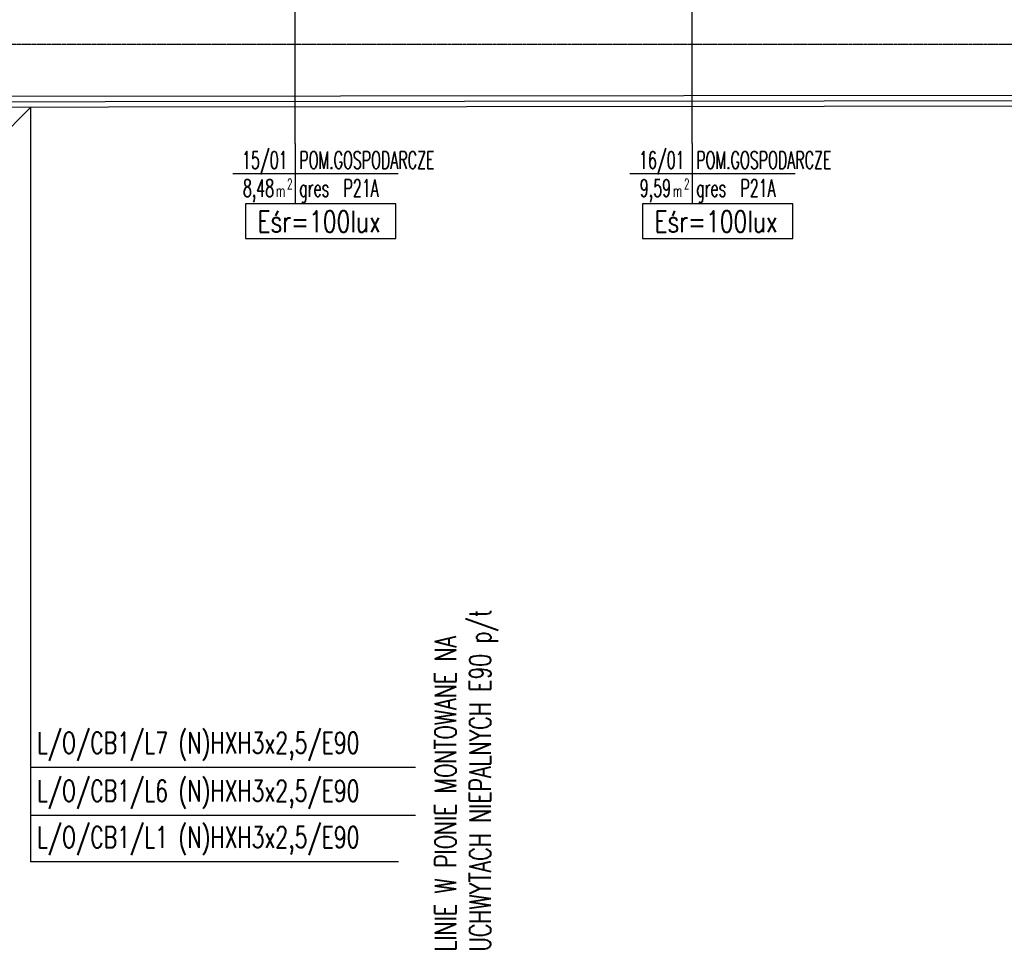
# Model space of a CAD drawing. Header units: inches. Extents: x -281236 to -70395, y 38777 to 102341.
# Tile 20 of 244: x -141514 to -140595, y 42314 to 43182. Entities that reach past the tile are written whole.
import ezdxf
from ezdxf.enums import TextEntityAlignment as Align

# ---------------------------------------------------------------- set-up
doc = ezdxf.new("R2010")
doc.units = ezdxf.units.IN
doc.header["$MEASUREMENT"] = 0
doc.linetypes.add('CENTER', pattern=[2, 1.25, -0.25, 0.25, -0.25])
doc.layers.get('0').update_dxf_attribs({"color": 101})
for name, color, linetype in [('E-90', 6, 'Continuous'), ('E-OPIS-POM', 6, 'Continuous'), ('E35', 6, 'Continuous'), ('Os-osie glowne', 8, 'CENTER'), ('Sc-cegla pelna', 32, 'Continuous'), ('Sc-izolacja term-obrys', 132, 'Continuous'), ('Sc-izolacja term-styropian', 151, 'STYROPIAN-KA')]:
    doc.layers.add(name, color=color, linetype=linetype)
doc.styles.add('KA wymiar', font='romans.shx', dxfattribs={"width": 0.6})
doc.styles.add('ROMANS', font='romans', dxfattribs={"width": 0.85})
doc.linetypes.add('BATTING', pattern='A,0.0001,-0.1,[134,ltypeshp.shx,S=0.1,R=0,X=-0.1,Y=0],-0.2,[134,ltypeshp.shx,S=0.1,R=180,X=0.1,Y=0],-0.1', length=0.4001)
doc.linetypes.add('STYROPIAN-KA', pattern='A,0.0001,-0.1,[135,ltypeshp.shx,S=0.1,R=0,X=-0.1,Y=0],0,[135,ltypeshp.shx,S=0.1,R=180,X=0.1,Y=0],-0.1', length=0.2001)

# ---------------------------------------------------------------- blocks, each defined once
blk = doc.blocks.new('pow')
for p, q in [((0, 0.523), (0, -0.523)), ((-1.075, 0), (1.78, 0))]:
    blk.add_line(p, q)
at = {"style": 'KA wymiar', "width": 0.6}
for s, height, p in [('2', 0.18, (-0.139, -0.27)), ('m', 0.21, (-0.333, -0.401))]:
    blk.add_text(s, height=height, dxfattribs=at).set_placement(p)
for tag, p in [('01', (-0.131, 0.084)), ('000.00', (-0.364, -0.401))]:
    blk.add_attdef(tag, text='', height=0.3, dxfattribs=at).set_placement(p, align=Align.RIGHT)
for tag, p in [('POMIESZCZENIE', (0.071, 0.084)), ('POSADZKA', (0.071, -0.401))]:
    blk.add_attdef(tag, p, '', height=0.3, dxfattribs=at)

msp = doc.modelspace()

# ---------------------------------------------------------------- linework, layer by layer
at = {"layer": 'E35'}
for p, q in [((-140886.62, 43066.21), (-140886.62, 43305.63)), ((-141257.15, 43066.19), (-141257.15, 43294.31)), ((-142140.82, 42462.92), (-141504.07, 43099.67)), ((-141504.07, 43099.67), (-141504.07, 42395.28)), ((-141144.81, 42483.29), (-141504.07, 42483.29)), ((-141144.81, 42438.46), (-141504.07, 42438.46)), ((-141160.64, 42395.28), (-141504.07, 42395.28))]:
    msp.add_line(p, q, dxfattribs=at)
at = {"layer": 'E35', "linetype": 'Continuous', "ltscale": 0.3}
for points in [[(-141303.55, 42977.44), (-141163.22, 42977.44), (-141163.22, 43009.72), (-141303.55, 43009.72)], [(-140933.02, 42977.46), (-140792.68, 42977.46), (-140792.68, 43009.74), (-140933.02, 43009.74)]]:
    msp.add_lwpolyline(points, close=True, dxfattribs=at)
at = {"layer": 'Os-osie glowne'}
msp.add_line((-143378.57, 43158.75), (-138190.06, 43158.75), dxfattribs=at)
at = {"layer": 'Sc-cegla pelna'}
msp.add_line((-139751.6, 43111.57), (-141775.71, 43109.61), dxfattribs=at)
at = {"layer": 'Sc-izolacja term-obrys'}
msp.add_lwpolyline([(-139761.97, 42742.63), (-139761.61, 43101.56), (-141765.71, 43099.62), (-141765.36, 42745.04)], dxfattribs=at)
at = {"layer": 'Sc-izolacja term-styropian', "linetype": 'BATTING', "ltscale": 0.25}
msp.add_lwpolyline([(-139756.97, 42742.63), (-139756.6, 43106.56), (-141770.71, 43104.62), (-141770.36, 42745.04)], dxfattribs=at)

# ---------------------------------------------------------------- block references
at = {"layer": 'E-OPIS-POM', "xscale": 54, "yscale": 54, "zscale": 54}
for p, values in [((-141257.15, 43037.96), {'000.00': '8,48', '01': '15/01', 'POMIESZCZENIE': 'POM.GOSPODARCZE', 'POSADZKA': 'gres  P21A'}), ((-140886.62, 43037.97), {'000.00': '9,59', '01': '16/01', 'POMIESZCZENIE': 'POM.GOSPODARCZE', 'POSADZKA': 'gres  P21A'})]:
    msp.add_blockref('pow', p, dxfattribs=at).add_auto_attribs(values)

# ---------------------------------------------------------------- texts
at = {"layer": 'E-90', "style": 'ROMANS', "width": 0.75}
for p in [(-141234.9, 42993.29), (-140864.36, 42993.3)]:
    msp.add_text('Eśr=100lux', height=20, rotation=360, dxfattribs=at).set_placement(p, align=Align.MIDDLE)
at = {"layer": 'E35', "style": 'ROMANS', "width": 0.7}
for s, p in [('UCHWYTACH NIEPALNYCH E90 p/t', (-141074.4, 42311.78)), ('LINIE W PIONIE MONTOWANE NA ', (-141106.77, 42311.78)), ('LINIE W PIONIE MONTOWANE NA ', (-141106.77, 42311.78))]:
    msp.add_text(s, height=20, rotation=90, dxfattribs=at).set_placement(p)
for s, p in [('L/O/CB1/L7 (N)HXH3x2,5/E90', (-141498.3, 42496.35)), ('L/O/CB1/L6 (N)HXH3x2,5/E90', (-141498.3, 42451.52)), ('L/O/CB1/L1 (N)HXH3x2,5/E90', (-141498.3, 42408.34))]:
    msp.add_text(s, height=20, dxfattribs=at).set_placement(p)

doc.saveas('drawing.dxf')
